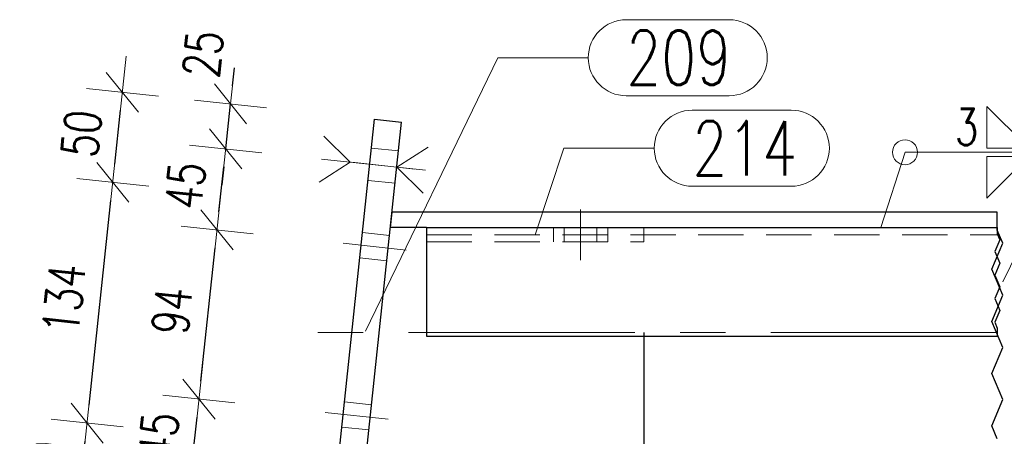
# Model space of a CAD drawing. Header units: millimetres. Extents: x -139 to 714, y 11567 to 12237.
# Tile 23 of 45: x -74 to -20, y 12069 to 12092. Entities that reach past the tile are written whole.
import ezdxf

# ---------------------------------------------------------------- set-up
doc = ezdxf.new("R2010")
doc.units = ezdxf.units.MM
doc.header["$LTSCALE"] = 10
doc.linetypes.add('HIDDEN', pattern=[0.375, 0.25, -0.125])
doc.linetypes.add('MITTE', pattern=[2, 1.25, -0.25, 0.25, -0.25])
doc.layers.get('Defpoints').update_dxf_attribs({"color": 1})
for name, color, linetype, lineweight in [('PS_Bolt', 4, 'Continuous', 13), ('PS_DIM', 4, 'Continuous', 13), ('PS_Hidden', 2, 'HIDDEN', 9), ('PS_Mid', 5, 'MITTE', 15), ('PS_Pos', 1, 'Continuous', 15), ('PS_Shape', 161, 'Continuous', 30), ('PS_SOLID', 7, 'Continuous', 30), ('PS_Weld', 1, 'Continuous', 9)]:
    doc.layers.add(name, color=color, linetype=linetype, lineweight=lineweight)
doc.styles.add('simplex', font='simplex.shx', dxfattribs={"width": 0.75})
doc.dimstyles.new('1_10_GŁ_DS1-LS10', dxfattribs={"dimtxt": 2, "dimasz": 2, "dimexe": 2, "dimexo": 5, "dimgap": 1, "dimtad": 1, "dimjust": 4, "dimdec": 0, "dimlfac": 10, "dimtxsty": 'simplex', "dimblk1": 'NONE', "dimsah": 1, "dimcen": 2, "dimclrd": 256, "dimclre": 256, "dimclrt": 3, "dimadec": 1, "dimazin": 0, "dimtfac": 1, "dimtdec": 0, "dimtmove": 2, "dimatfit": 3, "dimfxl": 1, "dimarcsym": 0})
doc.dimstyles.new('1_10_PRZ', dxfattribs={"dimtxt": 2, "dimasz": 1, "dimexe": 2, "dimexo": 5, "dimgap": 1, "dimtad": 1, "dimdec": 0, "dimlfac": 10, "dimtxsty": 'simplex', "dimblk": 'dimznak', "dimcen": 2, "dimse1": 1, "dimse2": 1, "dimclrt": 3, "dimadec": 1, "dimazin": 0, "dimtfac": 1, "dimtdec": 0, "dimtix": 1, "dimtmove": 2, "dimatfit": 3, "dimldrblk": 'dim-grot', "dimfxl": 1, "dimarcsym": 0})

# ---------------------------------------------------------------- blocks, each defined once
blk = doc.blocks.new('*D21')
at = {"layer": 'Defpoints', "color": 0, "transparency": 16777216}
for p in [(-39.75, 12079.844), (-55.079, 12068.194), (-39.75, 12045.119)]:
    blk.add_point(p, dxfattribs=at)
at = {"layer": 'PS_DIM', "lineweight": -2, "transparency": 16777216}
for p, q in [((-39.75, 12074.844), (-39.75, 12043.119)), ((-55.079, 12063.194), (-55.079, 12043.119)), ((-55.079, 12045.119), (-41.75, 12045.119))]:
    blk.add_line(p, q, dxfattribs=at)
at = {"layer": 'PS_DIM', "transparency": 16777216}
blk.add_solid([(-41.75, 12045.453), (-41.75, 12044.786), (-39.75, 12045.119)], dxfattribs=at)
at = {"layer": 'PS_DIM', "color": 3, "transparency": 16777216, "insert": (-41.77, 12047.925), "char_height": 2, "attachment_point": 5, "rotation": 90, "style": 'simplex'}
blk.add_mtext('153', dxfattribs=at)
blk = doc.blocks.new('_None')
blk = doc.blocks.new('*D22')
at = {"layer": 'Defpoints', "color": 0, "transparency": 16777216}
for p in [(1.25, 12081.494), (-55.079, 12068.194), (1.25, 12045.119)]:
    blk.add_point(p, dxfattribs=at)
at = {"layer": 'PS_DIM', "lineweight": -2, "transparency": 16777216}
for p, q in [((1.25, 12076.494), (1.25, 12043.119)), ((-55.079, 12063.194), (-55.079, 12043.119)), ((-55.079, 12045.119), (-0.75, 12045.119))]:
    blk.add_line(p, q, dxfattribs=at)
at = {"layer": 'PS_DIM', "transparency": 16777216}
blk.add_solid([(-0.75, 12045.453), (-0.75, 12044.786), (1.25, 12045.119)], dxfattribs=at)
at = {"layer": 'PS_DIM', "color": 3, "transparency": 16777216, "insert": (-0.77, 12048.639), "char_height": 2, "attachment_point": 5, "rotation": 90, "style": 'simplex'}
blk.add_mtext('2107', dxfattribs=at)
blk = doc.blocks.new('*D23')
at = {"layer": 'Defpoints', "color": 0, "transparency": 16777216}
for p in [(9.25, 12081.494), (-55.079, 12068.194), (9.25, 12045.119)]:
    blk.add_point(p, dxfattribs=at)
at = {"layer": 'PS_DIM', "lineweight": -2, "transparency": 16777216}
for p, q in [((9.25, 12076.494), (9.25, 12043.119)), ((-55.079, 12063.194), (-55.079, 12043.119)), ((-55.079, 12045.119), (7.25, 12045.119))]:
    blk.add_line(p, q, dxfattribs=at)
at = {"layer": 'PS_DIM', "transparency": 16777216}
blk.add_solid([(7.25, 12045.453), (7.25, 12044.786), (9.25, 12045.119)], dxfattribs=at)
at = {"layer": 'PS_DIM', "color": 3, "transparency": 16777216, "insert": (7.23, 12048.639), "char_height": 2, "attachment_point": 5, "rotation": 90, "style": 'simplex'}
blk.add_mtext('2187', dxfattribs=at)
blk = doc.blocks.new('*D24')
at = {"layer": 'Defpoints', "color": 0, "transparency": 16777216}
for p in [(11.854, 12074.644), (-55.079, 12068.194), (11.854, 12045.119)]:
    blk.add_point(p, dxfattribs=at)
at = {"layer": 'PS_DIM', "lineweight": -2, "transparency": 16777216}
for p, q in [((11.854, 12069.644), (11.854, 12043.119)), ((-55.079, 12063.194), (-55.079, 12043.119)), ((-55.079, 12045.119), (9.854, 12045.119))]:
    blk.add_line(p, q, dxfattribs=at)
at = {"layer": 'PS_DIM', "transparency": 16777216}
blk.add_solid([(9.854, 12045.453), (9.854, 12044.786), (11.854, 12045.119)], dxfattribs=at)
at = {"layer": 'PS_DIM', "color": 3, "transparency": 16777216, "insert": (13.874, 12048.639), "char_height": 2, "attachment_point": 5, "rotation": 90, "style": 'simplex'}
blk.add_mtext('2213', dxfattribs=at)
blk = doc.blocks.new('*D29')
at = {"layer": 'Defpoints', "color": 0, "transparency": 16777216}
for p in [(119.942, 12079.844), (-55.079, 12068.194), (119.942, 12045.119)]:
    blk.add_point(p, dxfattribs=at)
at = {"layer": 'PS_DIM', "lineweight": -2, "transparency": 16777216}
for p, q in [((119.942, 12074.844), (119.942, 12043.119)), ((-55.079, 12063.194), (-55.079, 12043.119)), ((-55.079, 12045.119), (117.942, 12045.119))]:
    blk.add_line(p, q, dxfattribs=at)
at = {"layer": 'PS_DIM', "transparency": 16777216}
blk.add_solid([(117.942, 12045.453), (117.942, 12044.786), (119.942, 12045.119)], dxfattribs=at)
at = {"layer": 'PS_DIM', "color": 3, "transparency": 16777216, "insert": (117.922, 12048.782), "char_height": 2, "attachment_point": 5, "rotation": 90, "style": 'simplex'}
blk.add_mtext('4377', dxfattribs=at)
blk = doc.blocks.new('*D30')
at = {"layer": 'Defpoints', "color": 0, "transparency": 16777216}
for p in [(122.942, 12081.494), (-55.079, 12068.194), (122.942, 12045.119)]:
    blk.add_point(p, dxfattribs=at)
at = {"layer": 'PS_DIM', "lineweight": -2, "transparency": 16777216}
for p, q in [((122.942, 12076.494), (122.942, 12043.119)), ((-55.079, 12063.194), (-55.079, 12043.119)), ((-55.079, 12045.119), (120.942, 12045.119))]:
    blk.add_line(p, q, dxfattribs=at)
at = {"layer": 'PS_DIM', "transparency": 16777216}
blk.add_solid([(120.942, 12045.453), (120.942, 12044.786), (122.942, 12045.119)], dxfattribs=at)
at = {"layer": 'PS_DIM', "color": 3, "transparency": 16777216, "insert": (121.436, 12048.782), "char_height": 2, "attachment_point": 5, "rotation": 90, "style": 'simplex'}
blk.add_mtext('4407', dxfattribs=at)
blk = doc.blocks.new('*D31')
at = {"layer": 'Defpoints', "color": 0, "transparency": 16777216}
for p in [(130.942, 12081.494), (-55.079, 12068.194), (130.942, 12045.119)]:
    blk.add_point(p, dxfattribs=at)
at = {"layer": 'PS_DIM', "lineweight": -2, "transparency": 16777216}
for p, q in [((130.942, 12076.494), (130.942, 12043.119)), ((-55.079, 12063.194), (-55.079, 12043.119)), ((-55.079, 12045.119), (128.942, 12045.119))]:
    blk.add_line(p, q, dxfattribs=at)
at = {"layer": 'PS_DIM', "transparency": 16777216}
blk.add_solid([(128.942, 12045.453), (128.942, 12044.786), (130.942, 12045.119)], dxfattribs=at)
at = {"layer": 'PS_DIM', "color": 3, "transparency": 16777216, "insert": (128.922, 12048.782), "char_height": 2, "attachment_point": 5, "rotation": 90, "style": 'simplex'}
blk.add_mtext('4487', dxfattribs=at)
blk = doc.blocks.new('*D32')
at = {"layer": 'Defpoints', "color": 0, "transparency": 16777216}
for p in [(134.942, 12079.844), (-55.079, 12068.194), (134.942, 12045.119)]:
    blk.add_point(p, dxfattribs=at)
at = {"layer": 'PS_DIM', "lineweight": -2, "transparency": 16777216}
for p, q in [((134.942, 12074.844), (134.942, 12043.119)), ((-55.079, 12063.194), (-55.079, 12043.119)), ((-55.079, 12045.119), (132.942, 12045.119))]:
    blk.add_line(p, q, dxfattribs=at)
at = {"layer": 'PS_DIM', "transparency": 16777216}
blk.add_solid([(132.942, 12045.453), (132.942, 12044.786), (134.942, 12045.119)], dxfattribs=at)
at = {"layer": 'PS_DIM', "color": 3, "transparency": 16777216, "insert": (132.922, 12048.782), "char_height": 2, "attachment_point": 5, "rotation": 90, "style": 'simplex'}
blk.add_mtext('4527', dxfattribs=at)
blk = doc.blocks.new('*D37')
at = {"layer": 'Defpoints', "color": 0, "transparency": 16777216}
for p in [(258.92, 12081.494), (-55.079, 12068.194), (258.92, 12045.119)]:
    blk.add_point(p, dxfattribs=at)
at = {"layer": 'PS_DIM', "lineweight": -2, "transparency": 16777216}
for p, q in [((258.92, 12076.494), (258.92, 12043.119)), ((-55.079, 12063.194), (-55.079, 12043.119)), ((-55.079, 12045.119), (256.92, 12045.119))]:
    blk.add_line(p, q, dxfattribs=at)
at = {"layer": 'PS_DIM', "transparency": 16777216}
blk.add_solid([(256.92, 12045.453), (256.92, 12044.786), (258.92, 12045.119)], dxfattribs=at)
at = {"layer": 'PS_DIM', "color": 3, "transparency": 16777216, "insert": (256.9, 12048.782), "char_height": 2, "attachment_point": 5, "rotation": 90, "style": 'simplex'}
blk.add_mtext('6707', dxfattribs=at)
blk = doc.blocks.new('*D38')
at = {"layer": 'Defpoints', "color": 0, "transparency": 16777216}
for p in [(266.92, 12081.494), (-55.079, 12068.194), (266.92, 12045.119)]:
    blk.add_point(p, dxfattribs=at)
at = {"layer": 'PS_DIM', "lineweight": -2, "transparency": 16777216}
for p, q in [((266.92, 12076.494), (266.92, 12043.119)), ((-55.079, 12063.194), (-55.079, 12043.119)), ((-55.079, 12045.119), (264.92, 12045.119))]:
    blk.add_line(p, q, dxfattribs=at)
at = {"layer": 'PS_DIM', "transparency": 16777216}
blk.add_solid([(264.92, 12045.453), (264.92, 12044.786), (266.92, 12045.119)], dxfattribs=at)
at = {"layer": 'PS_DIM', "color": 3, "transparency": 16777216, "insert": (264.9, 12048.782), "char_height": 2, "attachment_point": 5, "rotation": 90, "style": 'simplex'}
blk.add_mtext('6787', dxfattribs=at)
blk = doc.blocks.new('*D42')
at = {"layer": 'Defpoints', "color": 0, "transparency": 16777216}
for p in [(346.85, 12079.844), (-55.079, 12068.194), (346.85, 12045.119)]:
    blk.add_point(p, dxfattribs=at)
at = {"layer": 'PS_DIM', "lineweight": -2, "transparency": 16777216}
for p, q in [((346.85, 12074.844), (346.85, 12043.119)), ((-55.079, 12063.194), (-55.079, 12043.119)), ((-55.079, 12045.119), (344.85, 12045.119))]:
    blk.add_line(p, q, dxfattribs=at)
at = {"layer": 'PS_DIM', "transparency": 16777216}
blk.add_solid([(344.85, 12045.453), (344.85, 12044.786), (346.85, 12045.119)], dxfattribs=at)
at = {"layer": 'PS_DIM', "color": 3, "transparency": 16777216, "insert": (344.83, 12048.782), "char_height": 2, "attachment_point": 5, "rotation": 90, "style": 'simplex'}
blk.add_mtext('8977', dxfattribs=at)
blk = doc.blocks.new('*D43')
at = {"layer": 'Defpoints', "color": 0, "transparency": 16777216}
for p in [(349.85, 12081.494), (-55.079, 12068.194), (349.85, 12045.119)]:
    blk.add_point(p, dxfattribs=at)
at = {"layer": 'PS_DIM', "lineweight": -2, "transparency": 16777216}
for p, q in [((349.85, 12076.494), (349.85, 12043.119)), ((-55.079, 12063.194), (-55.079, 12043.119)), ((-55.079, 12045.119), (347.85, 12045.119))]:
    blk.add_line(p, q, dxfattribs=at)
at = {"layer": 'PS_DIM', "transparency": 16777216}
blk.add_solid([(347.85, 12045.453), (347.85, 12044.786), (349.85, 12045.119)], dxfattribs=at)
at = {"layer": 'PS_DIM', "color": 3, "transparency": 16777216, "insert": (348.457, 12048.782), "char_height": 2, "attachment_point": 5, "rotation": 90, "style": 'simplex'}
blk.add_mtext('9007', dxfattribs=at)
blk = doc.blocks.new('*D44')
at = {"layer": 'Defpoints', "color": 0, "transparency": 16777216}
for p in [(357.85, 12081.494), (-55.079, 12068.194), (357.85, 12045.119)]:
    blk.add_point(p, dxfattribs=at)
at = {"layer": 'PS_DIM', "lineweight": -2, "transparency": 16777216}
for p, q in [((357.85, 12076.494), (357.85, 12043.119)), ((-55.079, 12063.194), (-55.079, 12043.119)), ((-55.079, 12045.119), (355.85, 12045.119))]:
    blk.add_line(p, q, dxfattribs=at)
at = {"layer": 'PS_DIM', "transparency": 16777216}
blk.add_solid([(355.85, 12045.453), (355.85, 12044.786), (357.85, 12045.119)], dxfattribs=at)
at = {"layer": 'PS_DIM', "color": 3, "transparency": 16777216, "insert": (355.83, 12048.782), "char_height": 2, "attachment_point": 5, "rotation": 90, "style": 'simplex'}
blk.add_mtext('9087', dxfattribs=at)
blk = doc.blocks.new('*D46')
at = {"layer": 'Defpoints', "color": 0, "transparency": 16777216}
for p in [(372.179, 12079.844), (-55.079, 12068.194), (372.179, 12045.119)]:
    blk.add_point(p, dxfattribs=at)
at = {"layer": 'PS_DIM', "lineweight": -2, "transparency": 16777216}
for p, q in [((372.179, 12074.844), (372.179, 12043.119)), ((-55.079, 12063.194), (-55.079, 12043.119)), ((-55.079, 12045.119), (370.179, 12045.119))]:
    blk.add_line(p, q, dxfattribs=at)
at = {"layer": 'PS_DIM', "transparency": 16777216}
blk.add_solid([(370.179, 12045.453), (370.179, 12044.786), (372.179, 12045.119)], dxfattribs=at)
at = {"layer": 'PS_DIM', "color": 3, "transparency": 16777216, "insert": (370.159, 12048.461), "char_height": 2, "attachment_point": 5, "rotation": 90, "style": 'simplex'}
blk.add_mtext('9231', dxfattribs=at)
blk = doc.blocks.new('*D47')
at = {"layer": 'Defpoints', "color": 0, "transparency": 16777216}
for p in [(413.179, 12081.494), (-55.079, 12068.194), (413.179, 12045.119)]:
    blk.add_point(p, dxfattribs=at)
at = {"layer": 'PS_DIM', "lineweight": -2, "transparency": 16777216}
for p, q in [((413.179, 12076.494), (413.179, 12043.119)), ((-55.079, 12063.194), (-55.079, 12043.119)), ((-55.079, 12045.119), (411.179, 12045.119))]:
    blk.add_line(p, q, dxfattribs=at)
at = {"layer": 'PS_DIM', "transparency": 16777216}
blk.add_solid([(411.179, 12045.453), (411.179, 12044.786), (413.179, 12045.119)], dxfattribs=at)
at = {"layer": 'PS_DIM', "color": 3, "transparency": 16777216, "insert": (411.159, 12049.211), "char_height": 2, "attachment_point": 5, "rotation": 90, "style": 'simplex'}
blk.add_mtext('11307', dxfattribs=at)
blk = doc.blocks.new('*D48')
at = {"layer": 'Defpoints', "color": 0, "transparency": 16777216}
for p in [(421.179, 12081.494), (-55.079, 12068.194), (421.179, 12045.119)]:
    blk.add_point(p, dxfattribs=at)
at = {"layer": 'PS_DIM', "lineweight": -2, "transparency": 16777216}
for p, q in [((421.179, 12076.494), (421.179, 12043.119)), ((-55.079, 12063.194), (-55.079, 12043.119)), ((-55.079, 12045.119), (419.179, 12045.119))]:
    blk.add_line(p, q, dxfattribs=at)
at = {"layer": 'PS_DIM', "transparency": 16777216}
blk.add_solid([(419.179, 12045.453), (419.179, 12044.786), (421.179, 12045.119)], dxfattribs=at)
at = {"layer": 'PS_DIM', "color": 3, "transparency": 16777216, "insert": (419.159, 12049.211), "char_height": 2, "attachment_point": 5, "rotation": 90, "style": 'simplex'}
blk.add_mtext('11387', dxfattribs=at)
blk = doc.blocks.new('*D49')
at = {"layer": 'Defpoints', "color": 0, "transparency": 16777216}
for p in [(461.179, 12074.644), (-55.079, 12068.194), (461.179, 12045.119)]:
    blk.add_point(p, dxfattribs=at)
at = {"layer": 'PS_DIM', "lineweight": -2, "transparency": 16777216}
for p, q in [((461.179, 12069.644), (461.179, 12043.119)), ((-55.079, 12063.194), (-55.079, 12043.119)), ((-55.079, 12045.119), (459.179, 12045.119))]:
    blk.add_line(p, q, dxfattribs=at)
at = {"layer": 'PS_DIM', "transparency": 16777216}
blk.add_solid([(459.179, 12045.453), (459.179, 12044.786), (461.179, 12045.119)], dxfattribs=at)
at = {"layer": 'PS_DIM', "color": 3, "transparency": 16777216, "insert": (459.159, 12048.889), "char_height": 2, "attachment_point": 5, "rotation": 90, "style": 'simplex'}
blk.add_mtext('11961', dxfattribs=at)
blk = doc.blocks.new('dimznak')
at = {"color": 0}
for points in [[(0, 2), (0, -2)], [(-2, 0), (2, 0)]]:
    blk.add_lwpolyline(points, dxfattribs=at)
at = {"color": 2}
blk.add_lwpolyline([(1, 1), (-1, -1)], dxfattribs=at)
blk = doc.blocks.new('*D62')
at = {"layer": 'Defpoints', "color": 0, "transparency": 16777216}
for p in [(-64.316, 12071.167), (-57.355, 12070.424), (-56.839, 12065.843)]:
    blk.add_point(p, dxfattribs=at)
at = {"layer": 'PS_DIM', "color": 0, "lineweight": -2, "transparency": 16777216}
blk.add_line((-64.687, 12067.687), (-64.422, 12070.173), dxfattribs=at)
for p, rotation in [((-64.316, 12071.167), 83.90799721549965), ((-64.793, 12066.692), 263.9079972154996)]:
    blk.add_blockref('dimznak', p, dxfattribs=dict(at, rotation=rotation))
at = {"layer": 'PS_DIM', "color": 3, "transparency": 16777216, "insert": (-66.543, 12069.142), "char_height": 2, "attachment_point": 5, "rotation": 83.908, "style": 'simplex'}
blk.add_mtext('45', dxfattribs=at)
blk = doc.blocks.new('dim-grot')
blk.add_hatch(color=256).paths.add_polyline_path([(0, 0), (-2, 0.5), (-2, -0.5)])
blk.add_lwpolyline([(0, 0), (-2, 0.5), (-2, -0.5), (0, 0)])
blk = doc.blocks.new('*D63')
at = {"layer": 'Defpoints', "color": 0, "transparency": 16777216}
for p in [(-63.318, 12080.514), (-56.358, 12079.771), (-57.355, 12070.424)]:
    blk.add_point(p, dxfattribs=at)
at = {"layer": 'PS_DIM', "color": 0, "lineweight": -2, "transparency": 16777216}
blk.add_line((-64.21, 12072.161), (-63.424, 12079.519), dxfattribs=at)
for p, rotation in [((-63.318, 12080.514), 83.90799721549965), ((-64.316, 12071.167), 263.9079972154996)]:
    blk.add_blockref('dimznak', p, dxfattribs=dict(at, rotation=rotation))
at = {"layer": 'PS_DIM', "color": 3, "transparency": 16777216, "insert": (-65.806, 12076.053), "char_height": 2, "attachment_point": 5, "rotation": 83.908, "style": 'simplex'}
blk.add_mtext('94', dxfattribs=at)
blk = doc.blocks.new('*D64')
at = {"layer": 'Defpoints', "color": 0, "transparency": 16777216}
for p in [(-62.841, 12084.988), (-55.88, 12084.246), (-56.358, 12079.771)]:
    blk.add_point(p, dxfattribs=at)
at = {"layer": 'PS_DIM', "color": 0, "lineweight": -2, "transparency": 16777216}
blk.add_line((-63.212, 12081.508), (-62.947, 12083.994), dxfattribs=at)
for p, rotation in [((-62.841, 12084.988), 83.90799721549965), ((-63.318, 12080.514), 263.9079972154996)]:
    blk.add_blockref('dimznak', p, dxfattribs=dict(at, rotation=rotation))
at = {"layer": 'PS_DIM', "color": 3, "transparency": 16777216, "insert": (-65.068, 12082.963), "char_height": 2, "attachment_point": 5, "rotation": 83.908, "style": 'simplex'}
blk.add_mtext('45', dxfattribs=at)
blk = doc.blocks.new('*D65')
at = {"layer": 'Defpoints', "color": 0, "transparency": 16777216}
for p in [(-62.575, 12087.474), (-54.621, 12086.625), (-55.88, 12084.246)]:
    blk.add_point(p, dxfattribs=at)
at = {"layer": 'PS_DIM', "color": 0, "lineweight": -2, "transparency": 16777216}
for p, q in [((-62.469, 12088.469), (-62.363, 12089.463)), ((-62.841, 12084.988), (-62.575, 12087.474)), ((-62.947, 12083.994), (-63.053, 12083))]:
    blk.add_line(p, q, dxfattribs=at)
for p, rotation in [((-62.575, 12087.474), 263.9079972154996), ((-62.841, 12084.988), 83.90799721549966)]:
    blk.add_blockref('dimznak', p, dxfattribs=dict(at, rotation=rotation))
at = {"layer": 'PS_DIM', "color": 3, "transparency": 16777216, "insert": (-64.093, 12090.229), "char_height": 2, "attachment_point": 5, "rotation": 83.908, "style": 'simplex'}
blk.add_mtext('25', dxfattribs=at)
blk = doc.blocks.new('*D66')
at = {"layer": 'Defpoints', "color": 0, "transparency": 16777216}
for p in [(-70.492, 12069.839), (-55.079, 12068.194), (-55.612, 12063.198)]:
    blk.add_point(p, dxfattribs=at)
at = {"layer": 'PS_DIM', "color": 0, "lineweight": -2, "transparency": 16777216}
blk.add_line((-70.919, 12065.838), (-70.598, 12068.845), dxfattribs=at)
for p, rotation in [((-70.492, 12069.839), 83.9079972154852), ((-71.025, 12064.843), 263.9079972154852)]:
    blk.add_blockref('dimznak', p, dxfattribs=dict(at, rotation=rotation))
at = {"layer": 'PS_DIM', "color": 3, "transparency": 16777216, "insert": (-72.747, 12067.553), "char_height": 2, "attachment_point": 5, "rotation": 83.908, "style": 'simplex'}
blk.add_mtext('50', dxfattribs=at)
blk = doc.blocks.new('*D67')
at = {"layer": 'Defpoints', "color": 0, "transparency": 16777216}
for p in [(-69.072, 12083.139), (-53.66, 12081.494), (-55.079, 12068.194)]:
    blk.add_point(p, dxfattribs=at)
at = {"layer": 'PS_DIM', "color": 0, "lineweight": -2, "transparency": 16777216}
blk.add_line((-70.386, 12070.834), (-69.178, 12082.145), dxfattribs=at)
for p, rotation in [((-69.072, 12083.139), 83.90799721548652), ((-70.492, 12069.839), 263.9079972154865)]:
    blk.add_blockref('dimznak', p, dxfattribs=dict(at, rotation=rotation))
at = {"layer": 'PS_DIM', "color": 3, "transparency": 16777216, "insert": (-71.771, 12076.702), "char_height": 2, "attachment_point": 5, "rotation": 83.908, "style": 'simplex'}
blk.add_mtext('134', dxfattribs=at)
blk = doc.blocks.new('*D68')
at = {"layer": 'Defpoints', "color": 0, "transparency": 16777216}
for p in [(-68.542, 12088.111), (-53.129, 12086.466), (-53.66, 12081.494)]:
    blk.add_point(p, dxfattribs=at)
at = {"layer": 'PS_DIM', "color": 0, "lineweight": -2, "transparency": 16777216}
blk.add_line((-68.966, 12084.134), (-68.648, 12087.117), dxfattribs=at)
for p, rotation in [((-68.542, 12088.111), 83.90799721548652), ((-69.072, 12083.139), 263.9079972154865)]:
    blk.add_blockref('dimznak', p, dxfattribs=dict(at, rotation=rotation))
at = {"layer": 'PS_DIM', "color": 3, "transparency": 16777216, "insert": (-70.796, 12085.837), "char_height": 2, "attachment_point": 5, "rotation": 83.908, "style": 'simplex'}
blk.add_mtext('50', dxfattribs=at)
blk = doc.blocks.new('*X254')
at = {"color": 30, "linetype": 'Continuous'}
for p, q in [((-57.416, 12085.697), (-55.961, 12084.254)), ((-51.668, 12085.083), (-53.394, 12083.98)), ((-55.961, 12084.254), (-57.688, 12083.151)), ((-51.803, 12083.81), (-57.552, 12084.424)), ((-53.394, 12083.98), (-51.939, 12082.538))]:
    blk.add_line(p, q, dxfattribs=at)
blk = doc.blocks.new('*X255')
at = {"color": 30, "linetype": 'Continuous'}
for p, q in [((-57.416, 12085.697), (-55.961, 12084.254)), ((-51.668, 12085.083), (-53.394, 12083.98)), ((-55.961, 12084.254), (-57.688, 12083.151)), ((-51.803, 12083.81), (-57.552, 12084.424)), ((-53.394, 12083.98), (-51.939, 12082.538))]:
    blk.add_line(p, q, dxfattribs=at)
blk = doc.blocks.new('*X258')
at = {"color": 1}
for p, q in [((-20.25, 12080.506), (-20.25, 12081.494)), ((-20.25, 12080.644), (-20.25, 12080.291)), ((-19.946, 12079.786), (-20.25, 12080.506)), ((-20.25, 12080.291), (-20.113, 12079.966)), ((-20.555, 12078.344), (-19.946, 12079.786)), ((-20.113, 12079.966), (-20.388, 12079.316)), ((-20.388, 12079.316), (-20.113, 12078.666)), ((-20.113, 12078.666), (-20.388, 12078.016)), ((-19.946, 12076.903), (-20.555, 12078.344)), ((-20.388, 12078.016), (-20.113, 12077.366)), ((-20.555, 12075.462), (-19.946, 12076.903)), ((-20.113, 12077.366), (-20.388, 12076.716)), ((-20.388, 12076.716), (-20.113, 12076.065)), ((-20.113, 12076.065), (-20.388, 12075.415)), ((-19.946, 12074.021), (-20.555, 12075.462)), ((-20.388, 12075.415), (-20.25, 12075.09)), ((-20.25, 12075.09), (-20.25, 12074.644)), ((-20.555, 12072.58), (-19.946, 12074.021)), ((-19.946, 12071.138), (-20.555, 12072.58)), ((-20.555, 12069.697), (-19.946, 12071.138)), ((-20.25, 12068.977), (-20.555, 12069.697))]:
    blk.add_line(p, q, dxfattribs=at)
at = {"layer": 'PS_Hidden', "color": 2, "linetype": 'HIDDEN'}
for p, q in [((-54.79, 12085.034), (-53.299, 12084.875)), ((-54.981, 12083.245), (-53.49, 12083.085)), ((-55.289, 12080.361), (-53.798, 12080.202)), ((-51.75, 12080.244), (-20.25, 12080.244)), ((-44.75, 12079.844), (-44.75, 12080.644)), ((-44.15, 12079.844), (-44.15, 12080.644)), ((-42.35, 12079.844), (-42.35, 12080.644)), ((-41.75, 12080.644), (-41.75, 12079.844)), ((-39.75, 12079.844), (-39.75, 12080.644)), ((-51.75, 12079.844), (-39.75, 12079.844)), ((-55.438, 12078.969), (-53.946, 12078.81)), ((-56.287, 12071.014), (-54.795, 12070.855)), ((-56.435, 12069.622), (-54.944, 12069.463))]:
    blk.add_line(p, q, dxfattribs=at)
at = {"layer": 'PS_Mid', "color": 5, "linetype": 'MITTE'}
for p, q in [((-52.4, 12083.874), (-55.88, 12084.246)), ((-52.4, 12083.874), (-55.88, 12084.246)), ((-43.25, 12081.644), (-43.25, 12078.844)), ((-52.878, 12079.4), (-56.358, 12079.771)), ((-52.878, 12079.4), (-56.358, 12079.771)), ((-20.25, 12074.844), (-60.079, 12074.844)), ((-53.875, 12070.053), (-57.355, 12070.424)), ((-53.875, 12070.053), (-57.355, 12070.424))]:
    blk.add_line(p, q, dxfattribs=at)
at = {"layer": 'PS_SOLID', "color": 7, "linetype": 'Continuous'}
for p, q in [((-57.104, 12063.357), (-54.621, 12086.625)), ((-55.612, 12063.198), (-53.129, 12086.466)), ((-54.621, 12086.625), (-53.129, 12086.466)), ((-53.75, 12080.644), (-53.66, 12081.494)), ((-20.25, 12081.494), (-53.66, 12081.494)), ((-51.75, 12080.644), (-53.75, 12080.644)), ((-51.75, 12080.644), (-51.75, 12074.644)), ((-51.75, 12080.644), (-20.25, 12080.644)), ((-51.75, 12074.644), (-20.25, 12074.644))]:
    blk.add_line(p, q, dxfattribs=at)
blk = doc.blocks.new('*X265')
at = {"color": 1}
for p, q in [((-9.385, 12086.814), (-3.706, 12086.814)), ((-19.948, 12077.644), (-16.485, 12084.714)), ((-16.485, 12084.714), (-11.485, 12084.714)), ((-9.385, 12082.614), (-3.706, 12082.614))]:
    blk.add_line(p, q, dxfattribs=at)
for centre, start, end in [((-9.385, 12084.714), 90, 270), ((-3.706, 12084.714), 270, 90)]:
    blk.add_arc(centre, 2.1, start, end, dxfattribs=at)
at = {"color": 2, "style": 'simplex', "width": 0.75}
blk.add_text('206', height=3, dxfattribs=at).set_placement((-9.385, 12083.214))
blk = doc.blocks.new('*X268')
at = {"color": 1}
for p, q in [((-37.082, 12087.125), (-31.618, 12087.125)), ((-45.75, 12080.244), (-44.182, 12085.025)), ((-44.182, 12085.025), (-39.182, 12085.025)), ((-37.082, 12082.925), (-31.618, 12082.925))]:
    blk.add_line(p, q, dxfattribs=at)
for centre, start, end in [((-37.082, 12085.025), 90, 270), ((-31.618, 12085.025), 270, 90)]:
    blk.add_arc(centre, 2.1, start, end, dxfattribs=at)
at = {"color": 2, "style": 'simplex', "width": 0.75}
blk.add_text('214', height=3, dxfattribs=at).set_placement((-37.082, 12083.525))
blk = doc.blocks.new('*X269')
at = {"color": 1}
for p, q in [((-40.726, 12092.123), (-35.047, 12092.123)), ((-55.117, 12074.912), (-47.826, 12090.023)), ((-47.826, 12090.023), (-42.826, 12090.023)), ((-40.726, 12087.923), (-35.047, 12087.923))]:
    blk.add_line(p, q, dxfattribs=at)
for centre, start, end in [((-40.726, 12090.023), 90, 270), ((-35.047, 12090.023), 270, 90)]:
    blk.add_arc(centre, 2.1, start, end, dxfattribs=at)
at = {"color": 2, "style": 'simplex', "width": 0.75}
blk.add_text('209', height=3, dxfattribs=at).set_placement((-40.726, 12088.523))
blk = doc.blocks.new('*X469')
at = {"color": 3}
for p, q in [((-18.526, 12085.031), (-20.826, 12087.331)), ((-20.826, 12087.331), (-20.826, 12085.031)), ((-20.826, 12085.031), (-18.526, 12085.031)), ((-20.826, 12084.571), (-18.526, 12084.571)), ((-18.526, 12084.571), (-20.826, 12082.271)), ((-20.826, 12082.271), (-20.826, 12084.571))]:
    blk.add_line(p, q, dxfattribs=at)
at = {"color": 9}
for p, q in [((-26.683, 12080.644), (-25.341, 12084.801)), ((-25.341, 12084.801), (-18.131, 12084.801))]:
    blk.add_line(p, q, dxfattribs=at)
blk.add_circle((-25.341, 12084.801), 0.69, dxfattribs=at)
at = {"color": 2, "style": 'simplex', "width": 0.75}
blk.add_text('3', height=2, dxfattribs=at).set_placement((-22.581, 12085.201))

msp = doc.modelspace()

# ---------------------------------------------------------------- block references
at = {"layer": 'PS_Bolt', "color": 30}
for name in ['*X254', '*X255']:
    msp.add_blockref(name, (0, 0), dxfattribs=at)
at = {"layer": 'PS_Pos'}
for name in ['*X269', '*X268', '*X265']:
    msp.add_blockref(name, (0, 0), dxfattribs=at)
at = {"layer": 'PS_Shape', "color": 6}
msp.add_blockref('*X258', (0, 0), dxfattribs=at)
at = {"layer": 'PS_Weld'}
msp.add_blockref('*X469', (0, 0), dxfattribs=at)

# ---------------------------------------------------------------- dimensions: what is measured, and where the dimension line sits
at = {"layer": 'PS_DIM'}
dim = msp.add_linear_dim(base=(-62.575, 12087.474), p1=(-55.88, 12084.246), p2=(-54.621, 12086.625), angle=263.908, dimstyle='1_10_PRZ', dxfattribs=at)
dim.commit()
dim.dimension.update_dxf_attribs({"geometry": '*D65', "text_midpoint": (-64.093, 12090.229), "dimtype": 128})
for base, p1, p2, picture, middle in [((-68.542, 12088.111), (-53.66, 12081.494), (-53.129, 12086.466), '*D68', (-70.796, 12085.837)), ((-62.841, 12084.988), (-56.358, 12079.771), (-55.88, 12084.246), '*D64', (-65.068, 12082.963)), ((-69.072, 12083.139), (-55.079, 12068.194), (-53.66, 12081.494), '*D67', (-71.771, 12076.702)), ((-63.318, 12080.514), (-57.355, 12070.424), (-56.358, 12079.771), '*D63', (-65.806, 12076.053)), ((-64.316, 12071.167), (-56.839, 12065.843), (-57.355, 12070.424), '*D62', (-66.543, 12069.142))]:
    dim = msp.add_linear_dim(base=base, p1=p1, p2=p2, angle=263.908, dimstyle='1_10_PRZ', dxfattribs=at)
    dim.commit()
    dim.dimension.update_dxf_attribs({"geometry": picture, "text_midpoint": middle})
for base, p2, text, picture, middle in [((1.25, 12045.119), (1.25, 12081.494), '2107', '*D22', (-0.77, 12048.639)), ((9.25, 12045.119), (9.25, 12081.494), '2187', '*D23', (7.23, 12048.639)), ((122.942, 12045.119), (122.942, 12081.494), '4407', '*D30', (121.436, 12048.782)), ((130.942, 12045.119), (130.942, 12081.494), '4487', '*D31', (128.922, 12048.782)), ((258.92, 12045.119), (258.92, 12081.494), '6707', '*D37', (256.9, 12048.782)), ((266.92, 12045.119), (266.92, 12081.494), '6787', '*D38', (264.9, 12048.782)), ((349.85, 12045.119), (349.85, 12081.494), '9007', '*D43', (348.457, 12048.782)), ((357.85, 12045.119), (357.85, 12081.494), '9087', '*D44', (355.83, 12048.782)), ((413.179, 12045.119), (413.179, 12081.494), '11307', '*D47', (411.159, 12049.211)), ((421.179, 12045.119), (421.179, 12081.494), '11387', '*D48', (419.159, 12049.211)), ((119.942, 12045.119), (119.942, 12079.844), '4377', '*D29', (117.922, 12048.782)), ((134.942, 12045.119), (134.942, 12079.844), '4527', '*D32', (132.922, 12048.782)), ((346.85, 12045.119), (346.85, 12079.844), '8977', '*D42', (344.83, 12048.782)), ((372.179, 12045.119), (372.179, 12079.844), '9231', '*D46', (370.159, 12048.461)), ((11.854, 12045.119), (11.854, 12074.644), '2213', '*D24', (13.874, 12048.639)), ((461.179, 12045.119), (461.179, 12074.644), '11961', '*D49', (459.159, 12048.889))]:
    dim = msp.add_linear_dim(base=base, p1=(-55.079, 12068.194), p2=p2, text=text, dimstyle='1_10_GŁ_DS1-LS10', dxfattribs=at)
    dim.commit()
    dim.dimension.update_dxf_attribs({"geometry": picture, "text_midpoint": middle, "dimtype": 128, "text_rotation": 90})
dim = msp.add_linear_dim(base=(-39.75, 12045.119), p1=(-55.079, 12068.194), p2=(-39.75, 12079.844), dimstyle='1_10_GŁ_DS1-LS10', dxfattribs=at)
dim.commit()
dim.dimension.update_dxf_attribs({"geometry": '*D21', "text_midpoint": (-41.77, 12047.925), "dimtype": 128, "text_rotation": 90})
dim = msp.add_aligned_dim(p1=(-55.612, 12063.198), p2=(-55.079, 12068.194), distance=15.5, dimstyle='1_10_PRZ', dxfattribs=at)
dim.commit()
dim.dimension.update_dxf_attribs({"geometry": '*D66', "text_midpoint": (-72.747, 12067.553)})

doc.saveas('drawing.dxf')
